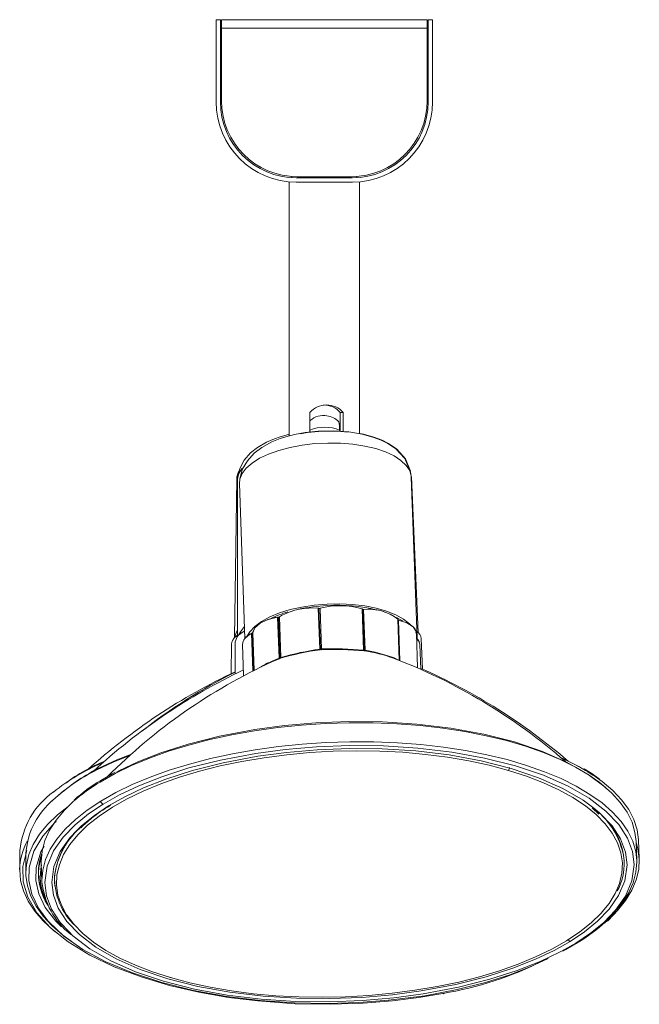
# Model space of a CAD drawing. Header units: millimetres. Extents: x -214 to 1502, y 504 to 848.
# Tile 5 of 5: x 1388 to 1502, y 509 to 690. Entities that reach past the tile are written whole.
import ezdxf

# ---------------------------------------------------------------- set-up
doc = ezdxf.new("R2010")
doc.units = ezdxf.units.MM

msp = doc.modelspace()

# ---------------------------------------------------------------- linework, layer by layer
at = {"color": 7, "linetype": 'Continuous', "lineweight": 15}
for p, q in [((1423.86, 690.49), (1424.66, 690.49)), ((1423.86, 690.49), (1423.86, 675.29)), ((1424.66, 690.49), (1424.66, 675.29)), ((1424.86, 675.49), (1424.86, 690.49)), ((1424.86, 690.49), (1462.86, 690.49)), ((1462.86, 690.49), (1462.86, 675.49)), ((1463.86, 690.49), (1463.06, 690.49)), ((1463.06, 675.29), (1463.06, 690.49)), ((1463.86, 675.29), (1463.86, 690.49)), ((1462.86, 688.96), (1424.86, 688.96)), ((1437.36, 660.49), (1437.36, 613.61)), ((1437.86, 661.53), (1437.86, 661.32)), ((1438.66, 661.29), (1449.06, 661.29)), ((1438.66, 660.49), (1449.06, 660.49)), ((1448.86, 661.49), (1438.86, 661.49)), ((1449.86, 661.53), (1449.86, 661.32)), ((1450.36, 614.02), (1450.36, 660.49)), ((1441.19, 617.96), (1441.19, 614.32)), ((1447.37, 617.96), (1446.8, 617.96)), ((1446.8, 617.96), (1446.8, 614.46)), ((1447.37, 614.42), (1447.37, 617.96)), ((1441.19, 614.61), (1441.2, 614.69)), ((1441.2, 614.69), (1441.22, 614.32)), ((1446.7, 614.47), (1446.69, 614.69)), ((1459.82, 606.66), (1459.81, 606.93)), ((1459.93, 606.18), (1459.94, 605.96)), ((1461.01, 576.24), (1459.94, 605.96)), ((1461.2, 577.29), (1460, 606.05)), ((1427.67, 605.61), (1427.26, 576.37)), ((1427.8, 605.39), (1427.8, 576.58)), ((1428.16, 604.82), (1429.19, 576.21)), ((1435.96, 580.44), (1435.58, 580.19)), ((1442.86, 581.76), (1442.74, 581.79)), ((1442.74, 581.78), (1443.01, 574.22)), ((1442.74, 581.78), (1442.86, 581.75)), ((1442.86, 581.75), (1443.13, 574.24)), ((1443.33, 574.24), (1443.06, 581.75)), ((1450.89, 581.62), (1450.84, 581.64)), ((1450.84, 581.64), (1451.11, 574.05)), ((1450.88, 581.62), (1450.84, 581.64)), ((1450.93, 581.58), (1450.89, 581.62)), ((1450.89, 581.61), (1451.16, 574.07)), ((1450.89, 581.61), (1450.94, 581.58)), ((1450.94, 581.58), (1451.2, 574.07)), ((1451.38, 574.02), (1451.11, 581.54)), ((1435.29, 580.14), (1435.22, 580.13)), ((1435.22, 580.13), (1435.49, 572.54)), ((1435.39, 580.14), (1435.29, 580.14)), ((1435.29, 580.13), (1435.39, 580.14)), ((1435.56, 572.59), (1435.29, 580.13)), ((1435.39, 580.14), (1435.66, 572.62)), ((1435.84, 572.67), (1435.57, 580.18)), ((1457.45, 579.71), (1457.44, 579.74)), ((1457.45, 579.74), (1457.72, 572.14)), ((1457.74, 572.11), (1457.46, 579.71)), ((1457.83, 572.08), (1457.56, 579.59)), ((1429.13, 577.7), (1428.99, 577.49)), ((1430.4, 577.13), (1430.1, 576.96)), ((1430.45, 577.15), (1430.4, 577.13)), ((1430.54, 577.17), (1430.45, 577.15)), ((1430.45, 577.14), (1430.54, 577.16)), ((1461.11, 570.74), (1460.88, 577.18)), ((1426.69, 575.21), (1426.61, 569.65)), ((1427.4, 575.57), (1427.4, 569.65)), ((1428.74, 575.09), (1428.95, 569.32)), ((1461.7, 570.49), (1461.54, 575.06)), ((1462.02, 570.52), (1461.78, 576.17)), ((1443.13, 574.24), (1443.01, 574.22)), ((1443.01, 574.22), (1443.02, 574.2)), ((1443.25, 574.12), (1443.11, 574.09)), ((1451.2, 574.07), (1451.16, 574.07)), ((1451.35, 573.92), (1451.3, 573.91)), ((1435.56, 572.59), (1435.66, 572.62)), ((1435.74, 572.52), (1435.64, 572.49)), ((1401.91, 552.14), (1400.77, 551.53)), ((1393.47, 546.19), (1393.4, 546.12)), ((1404.25, 545.31), (1404.28, 545.33)), ((1493.37, 544.9), (1494.59, 543.74)), ((1501.6, 535.17), (1501.48, 538.68)), ((1502.08, 535.46), (1501.93, 538.98)), ((1387.6, 537.02), (1387.55, 533.51)), ((1388.7, 536.4), (1388.7, 532.89)), ((1499.3, 535.02), (1499.3, 535.11)), ((1391.55, 534.75), (1391.67, 531.23)), ((1391.01, 532.88), (1391.01, 532.78)), ((1393.97, 531.3), (1393.98, 531.21)), ((1496.18, 523.96), (1496.9, 524.66))]:
    msp.add_line(p, q, dxfattribs=at)
at = {"color": 8, "linetype": 'Continuous', "lineweight": 15}
for p, q in [((1459.76, 606.92), (1459.93, 606.18)), ((1430.39, 577.12), (1430.64, 570.19)), ((1430.45, 577.14), (1430.7, 570.22)), ((1430.54, 577.16), (1430.78, 570.26)), ((1430.89, 570.31), (1430.64, 577.24)), ((1435.5, 572.43), (1434.18, 571.87)), ((1435.49, 572.54), (1434.24, 571.99)), ((1495.82, 523.77), (1495.99, 523.92)), ((1490.36, 519.92), (1487.7, 518.43))]:
    msp.add_line(p, q, dxfattribs=at)
at = {"color": 7, "linetype": 'Continuous', "lineweight": 15, "flags": 128}
for points in [[(1437.36, 613.88), (1437.24, 613.86), (1435.69, 613.44), (1434.64, 613.09), (1433.19, 612.47), (1431.49, 611.49), (1430.21, 610.45), (1429.07, 609.13), (1428.24, 607.58), (1427.84, 605.88)], [(1459.81, 606.93), (1458.77, 609.43), (1457.1, 611.2), (1455.58, 612.22), (1454.38, 612.81), (1452.85, 613.39), (1450.88, 613.93), (1448.42, 614.35), (1445.51, 614.55), (1442.74, 614.49), (1440.33, 614.23), (1438.35, 613.87), (1436.76, 613.46), (1435.67, 613.11), (1434.13, 612.49), (1432.29, 611.47), (1430.89, 610.39), (1429.63, 609.02), (1428.7, 607.39), (1428.24, 605.61)], [(1448.25, 614.28), (1446.89, 614.42), (1444.77, 614.5)], [(1459.79, 607.12), (1458.88, 609.39), (1457.25, 611.18), (1455.74, 612.2), (1454.55, 612.8), (1453.02, 613.39), (1451.07, 613.93), (1450.36, 614.05)], [(1427.8, 605.39), (1427.81, 605.63), (1427.85, 605.94)], [(1444.36, 582.53), (1442.01, 582.34), (1439.72, 581.99), (1437.55, 581.51), (1435.55, 580.9), (1433.77, 580.16), (1432.24, 579.33), (1430.99, 578.42), (1430.07, 577.44), (1429.52, 576.54)], [(1459.87, 578.66), (1459.62, 578.91), (1458.49, 579.78), (1457.06, 580.56), (1455.36, 581.24), (1453.44, 581.78), (1451.33, 582.19), (1449.08, 582.46), (1446.74, 582.57), (1444.36, 582.53)], [(1442.74, 581.78), (1442.74, 581.78), (1442.74, 581.78), (1442.74, 581.78), (1442.74, 581.78), (1442.74, 581.78), (1442.74, 581.78)], [(1442.85, 581.76), (1442.85, 581.76), (1442.85, 581.76), (1442.85, 581.76), (1442.86, 581.76), (1442.86, 581.75), (1442.86, 581.75), (1442.86, 581.75), (1442.86, 581.75)], [(1443.06, 581.75), (1443.06, 581.76), (1443.06, 581.76), (1443.06, 581.76), (1443.07, 581.76)], [(1450.84, 581.64), (1450.84, 581.64), (1450.84, 581.64), (1450.84, 581.64), (1450.84, 581.64)], [(1450.89, 581.62), (1450.89, 581.62), (1450.89, 581.62), (1450.88, 581.62), (1450.88, 581.62), (1450.88, 581.62)], [(1451.11, 581.54), (1451.11, 581.54), (1451.11, 581.54), (1451.11, 581.54), (1451.11, 581.54)], [(1429.11, 578.41), (1428.34, 577.44), (1428.02, 576.82)], [(1432, 579.01), (1431.02, 578.17), (1430.65, 577.25)], [(1435.22, 580.13), (1433.44, 579.67), (1432, 579.01)], [(1435.22, 580.13), (1435.22, 580.13), (1435.22, 580.13), (1435.22, 580.13), (1435.22, 580.13)], [(1458.36, 579.37), (1458.19, 579.49), (1457.22, 580.08)], [(1457.55, 579.59), (1457.51, 579.6), (1457.47, 579.62), (1457.45, 579.65), (1457.45, 579.67)], [(1457.56, 579.59), (1457.56, 579.59), (1457.55, 579.59), (1457.55, 579.59), (1457.55, 579.59)], [(1460.8, 577.19), (1460.83, 577.47), (1460.27, 578.34), (1459.11, 579.08), (1457.55, 579.59)], [(1457.56, 579.59), (1458.4, 579.35), (1459.15, 579.06), (1459.78, 578.72), (1460.28, 578.34), (1460.63, 577.92), (1460.83, 577.48), (1460.88, 577.18)], [(1427.8, 576.75), (1427.19, 576.3), (1426.89, 575.74)], [(1429.04, 577.51), (1428.02, 576.81), (1427.95, 576.7)], [(1430.1, 576.96), (1429.19, 576.2), (1428.99, 575.8)], [(1429.03, 577.5), (1429.03, 577.51), (1429.04, 577.51), (1429.04, 577.51), (1429.04, 577.51)], [(1430.39, 577.12), (1430.39, 577.12), (1430.39, 577.13), (1430.4, 577.13), (1430.4, 577.13)], [(1430.45, 577.14), (1430.45, 577.14), (1430.45, 577.14), (1430.45, 577.15), (1430.45, 577.15), (1430.45, 577.15), (1430.45, 577.15)], [(1430.66, 577.41), (1430.5, 577.19), (1430.47, 577.15)], [(1461.01, 576.24), (1460.89, 576.97), (1460.89, 576.98)], [(1461.18, 577.25), (1461.05, 577.42), (1460.96, 577.47)], [(1461.4, 575.46), (1461.38, 575.63), (1460.92, 576.15)], [(1451.11, 574.05), (1451.14, 574.05), (1451.16, 574.07)], [(1451.3, 573.91), (1451.26, 573.92), (1451.21, 573.92)], [(1435.49, 572.54), (1435.53, 572.56), (1435.56, 572.59)], [(1435.64, 572.49), (1435.57, 572.46), (1435.5, 572.43)], [(1457.72, 572.14), (1456.76, 572.6), (1456.38, 572.73)], [(1495.9, 548.54), (1495.75, 548.69), (1492.63, 551.07), (1488.77, 553.3), (1484.2, 555.32), (1479.01, 557.07), (1473.32, 558.51), (1467.25, 559.62), (1460.97, 560.37), (1454.62, 560.77), (1448.34, 560.84), (1442.26, 560.6), (1436.47, 560.1), (1431.04, 559.38), (1424.49, 558.14), (1418.69, 556.68), (1413.65, 555.06), (1409.39, 553.39), (1405.85, 551.71), (1405.45, 551.49)], [(1408.23, 554.81), (1405.5, 553.74), (1402.2, 552.2)], [(1402.95, 545.59), (1406, 547.3), (1409.55, 548.97), (1413.8, 550.65), (1418.84, 552.26), (1424.64, 553.73), (1431.2, 554.96), (1436.62, 555.69), (1442.41, 556.19), (1448.5, 556.42), (1454.78, 556.36), (1461.13, 555.95), (1467.41, 555.2), (1473.47, 554.1), (1479.17, 552.66), (1484.36, 550.91), (1488.93, 548.89), (1492.79, 546.66), (1495.91, 544.28), (1498.27, 541.81), (1499.89, 539.31), (1500.82, 536.84), (1501.13, 534.43), (1500.71, 531.39), (1499.51, 528.58), (1497.71, 526.01), (1495.52, 523.73), (1493.07, 521.73), (1490.36, 519.92)], [(1493.65, 544.83), (1491.69, 546.33), (1487.92, 548.5), (1483.46, 550.47), (1478.39, 552.18), (1472.83, 553.59), (1466.92, 554.67), (1460.78, 555.4), (1454.58, 555.79), (1448.45, 555.86), (1442.52, 555.63), (1436.86, 555.14), (1431.57, 554.43), (1425.17, 553.23), (1419.51, 551.8), (1414.59, 550.22), (1410.44, 548.59), (1406.97, 546.95), (1403.99, 545.28)], [(1491.61, 552.13), (1491.04, 552.49), (1487.45, 554.27)], [(1405.2, 551.47), (1404.64, 551.18), (1402.53, 549.97)], [(1494.75, 550.2), (1493.3, 551.27), (1491.89, 552.09)], [(1494.64, 549.64), (1495.06, 549.31), (1496.98, 547.64), (1498.57, 545.89), (1499.82, 544.08), (1500.73, 542.23), (1501.28, 540.34), (1501.48, 538.68)], [(1495.21, 549.75), (1497.17, 548.09), (1498.81, 546.37), (1500.12, 544.58), (1501.07, 542.74), (1501.68, 540.86), (1501.93, 538.98)], [(1391.55, 534.75), (1391.54, 535), (1391.7, 536.92), (1392.21, 538.85), (1393.08, 540.76), (1394.29, 542.64), (1395.84, 544.48), (1397.46, 546.05)], [(1403.99, 545.28), (1401.35, 543.51), (1398.96, 541.56), (1396.81, 539.34), (1395.06, 536.83), (1393.89, 534.08), (1393.48, 531.12), (1393.78, 528.77), (1394.69, 526.35), (1396.27, 523.91), (1398.58, 521.5), (1401.62, 519.18), (1405.39, 517), (1409.85, 515.03), (1414.92, 513.32), (1420.48, 511.91), (1426.39, 510.84), (1432.53, 510.1), (1438.73, 509.71), (1444.86, 509.65), (1450.79, 509.88), (1456.45, 510.37), (1461.74, 511.07), (1468.14, 512.28), (1473.8, 513.71), (1478.72, 515.29), (1482.87, 516.92), (1486.34, 518.55), (1489.32, 520.23)], [(1496.04, 524.18), (1497.31, 525.44), (1498.86, 527.28), (1500.08, 529.16), (1500.94, 531.07), (1501.45, 532.99), (1501.61, 534.92), (1501.6, 535.17)], [(1497.09, 524.93), (1498.05, 525.93), (1499.55, 527.78), (1500.71, 529.68), (1501.52, 531.59), (1501.98, 533.51), (1502.08, 535.44), (1502.08, 535.46)], [(1387.55, 533.51), (1387.55, 533.42), (1387.72, 531.49), (1388.24, 529.58), (1389.12, 527.68), (1390.34, 525.82), (1391.9, 524), (1393.79, 522.24), (1394.09, 521.99)], [(1388.7, 532.89), (1388.71, 532.42), (1388.98, 530.5), (1389.6, 528.59), (1390.57, 526.71), (1391.89, 524.87), (1393.54, 523.09), (1395.52, 521.37), (1397.05, 520.24)], [(1391.44, 530.04), (1391.13, 531.38), (1391.01, 532.81)], [(1394.08, 530.26), (1394.04, 530.53), (1393.98, 531.23)], [(1495.55, 526.03), (1495.01, 525.43), (1493.2, 523.67), (1491.07, 521.97), (1488.63, 520.35), (1485.91, 518.81), (1482.92, 517.37), (1479.68, 516.03), (1476.22, 514.8), (1472.55, 513.7), (1468.71, 512.72), (1464.72, 511.89), (1460.6, 511.19), (1456.39, 510.64), (1452.11, 510.24), (1447.8, 510), (1443.47, 509.91), (1439.17, 509.97), (1434.92, 510.19), (1430.75, 510.57), (1426.69, 511.09), (1422.76, 511.77), (1419, 512.58), (1415.43, 513.53)], [(1485.21, 517.09), (1481.91, 515.55), (1478.13, 514.08), (1473.65, 512.65), (1468.4, 511.33), (1462.41, 510.19), (1455.71, 509.34), (1450.21, 508.92), (1444.38, 508.76), (1438.29, 508.87), (1432.06, 509.3), (1425.81, 510.07), (1419.68, 511.18), (1413.82, 512.63), (1408.38, 514.4), (1403.49, 516.46), (1399.25, 518.74), (1395.74, 521.19), (1393, 523.75), (1392.78, 524.04)], [(1415.43, 513.53), (1412.07, 514.62), (1408.95, 515.82), (1406.08, 517.14), (1403.49, 518.57), (1401.2, 520.1), (1399.21, 521.71), (1397.55, 523.39), (1396.33, 524.99)], [(1495.9, 523.87), (1495.75, 523.72), (1495.52, 523.53)], [(1465.79, 510.61), (1461.33, 509.85), (1456.49, 509.24), (1451.06, 508.8), (1445.01, 508.61), (1438.49, 508.72), (1431.57, 509.22), (1426.16, 509.89), (1420.69, 510.84), (1415.26, 512.1), (1409.99, 513.67), (1405.02, 515.54), (1400.49, 517.7), (1396.53, 520.12), (1393.25, 522.75), (1393.19, 522.82)], [(1487.7, 518.43), (1487.31, 518.21), (1483.76, 516.53), (1479.51, 514.86), (1474.47, 513.24), (1468.67, 511.78), (1462.11, 510.54), (1456.69, 509.82), (1450.9, 509.32), (1444.81, 509.08), (1438.53, 509.15), (1432.18, 509.55), (1425.9, 510.3), (1419.84, 511.4), (1414.14, 512.85), (1408.95, 514.6), (1404.38, 516.62), (1400.52, 518.85), (1397.4, 521.23), (1396.67, 521.99)], [(1487.95, 518.45), (1488.51, 518.74), (1490.62, 519.95)]]:
    msp.add_lwpolyline(points, dxfattribs=at)
at = {"color": 8, "linetype": 'Continuous', "lineweight": 15, "flags": 128}
for points in [[(1428.16, 604.82), (1428.24, 605.63), (1428.66, 606.66), (1429.42, 607.66), (1430.51, 608.6), (1431.9, 609.48), (1433.57, 610.26), (1435.46, 610.94), (1437.55, 611.49), (1439.79, 611.91), (1442.11, 612.18), (1444.49, 612.29), (1446.85, 612.26), (1449.15, 612.07), (1451.34, 611.73), (1453.36, 611.25), (1455.18, 610.64), (1456.74, 609.91), (1458.03, 609.08), (1459, 608.17), (1459.64, 607.19), (1459.93, 606.18)], [(1427.85, 605.94), (1428.07, 606.66), (1428.64, 607.6)], [(1430.54, 577.17), (1430.54, 577.17), (1430.54, 577.17), (1430.54, 577.17), (1430.54, 577.17), (1430.54, 577.17), (1430.54, 577.16)], [(1402.41, 549.67), (1405.19, 551.24), (1408.24, 552.72), (1411.54, 554.1), (1415.07, 555.36), (1418.8, 556.5), (1422.71, 557.52), (1426.77, 558.4), (1430.97, 559.14), (1435.26, 559.73), (1439.62, 560.17), (1444.04, 560.47), (1448.46, 560.6), (1452.88, 560.59), (1457.25, 560.42), (1461.55, 560.09), (1465.76, 559.61), (1469.84, 558.99), (1473.77, 558.22), (1477.52, 557.31), (1481.07, 556.27), (1484.4, 555.1), (1487.48, 553.81), (1490.3, 552.41), (1492.83, 550.91), (1494.64, 549.64)], [(1501.6, 535.17), (1501.41, 536.83), (1500.86, 538.72), (1499.95, 540.57), (1498.7, 542.38), (1497.11, 544.12), (1495.19, 545.8), (1492.96, 547.39), (1490.43, 548.89), (1487.61, 550.29), (1484.53, 551.58), (1481.2, 552.75), (1477.65, 553.8), (1473.9, 554.71), (1469.97, 555.48), (1465.88, 556.1), (1461.68, 556.58), (1457.38, 556.9), (1453, 557.08), (1448.59, 557.09), (1444.16, 556.95), (1439.75, 556.66), (1435.38, 556.22), (1431.09, 555.62), (1426.9, 554.89), (1422.83, 554.01), (1418.92, 552.99), (1415.19, 551.85), (1411.67, 550.58), (1408.37, 549.21), (1405.32, 547.73), (1402.53, 546.15)], [(1396.33, 524.99), (1396.23, 525.14), (1395.25, 526.94), (1394.62, 528.78), (1394.35, 530.64), (1394.43, 532.52), (1394.88, 534.4), (1395.67, 536.27), (1396.81, 538.12), (1398.3, 539.92), (1400.11, 541.68), (1402.24, 543.38), (1404.68, 545), (1407.4, 546.54), (1410.39, 547.98), (1413.63, 549.32), (1417.09, 550.55), (1420.76, 551.65), (1424.6, 552.63), (1428.59, 553.46), (1432.71, 554.16), (1436.92, 554.71), (1441.2, 555.11), (1445.52, 555.35), (1449.84, 555.44), (1454.14, 555.38), (1458.39, 555.16), (1462.56, 554.78), (1466.62, 554.26), (1470.55, 553.58), (1474.31, 552.77), (1477.88, 551.82)], [(1401.82, 551.89), (1404.83, 553.31), (1407.94, 554.56)], [(1477.88, 551.82), (1481.24, 550.73), (1484.37, 549.53), (1487.23, 548.21), (1489.82, 546.78), (1492.11, 545.25), (1494.1, 543.64), (1495.76, 541.96), (1497.08, 540.21), (1498.06, 538.41), (1498.69, 536.57), (1498.96, 534.71), (1498.88, 532.83), (1498.43, 530.95), (1497.64, 529.08), (1496.5, 527.23), (1495.55, 526.03)], [(1402.53, 546.15), (1400.04, 544.5), (1397.84, 542.76), (1395.96, 540.97), (1394.41, 539.13), (1393.2, 537.24), (1392.34, 535.33), (1391.83, 533.41), (1391.67, 531.49), (1391.67, 531.23)], [(1396.49, 545.15), (1394.51, 543.58), (1392.69, 541.82), (1391.2, 540.01), (1390.05, 538.15), (1389.25, 536.26), (1388.81, 534.34), (1388.7, 532.89)], [(1396.67, 521.99), (1395.04, 523.7), (1393.42, 526.19), (1392.49, 528.67), (1392.18, 531.08), (1392.6, 534.11), (1393.8, 536.93), (1395.6, 539.5), (1397.79, 541.77), (1400.24, 543.77), (1402.95, 545.59)], [(1404.36, 545.48), (1404.35, 545.44), (1404.24, 545.31), (1404.12, 545.27), (1403.99, 545.28)], [(1489.32, 520.23), (1491.96, 522), (1494.35, 523.95), (1496.5, 526.17), (1498.25, 528.68), (1499.42, 531.43), (1499.83, 534.39), (1499.53, 536.74), (1498.62, 539.16), (1497.04, 541.59), (1494.74, 544), (1493.65, 544.83)], [(1392.78, 524.04), (1391.03, 526.35), (1389.8, 528.95), (1389.25, 531.47), (1389.31, 533.9), (1390.18, 536.91), (1391.8, 539.66), (1393.97, 542.13), (1394.28, 542.38)], [(1502.08, 535.46), (1501.83, 537.34), (1501.48, 538.55)], [(1393.19, 522.82), (1390.74, 525.52), (1389.04, 528.38), (1388.18, 531.25), (1388.11, 534.07), (1388.78, 536.79), (1388.89, 537)], [(1392.06, 537.83), (1391.46, 536.8), (1390.61, 533.86), (1390.55, 531.5), (1391.09, 529.03), (1392.29, 526.5), (1394.21, 523.96), (1395.3, 522.94)], [(1391.6, 536.21), (1391.43, 535.67), (1391.07, 533.89)], [(1394.04, 530.45), (1393.98, 531.17), (1393.97, 531.32)], [(1490.36, 519.92), (1490.52, 519.91), (1490.61, 519.96)], [(1415.43, 513.53), (1415.33, 513.55), (1415.31, 513.58)], [(1465.79, 510.61), (1465.88, 510.56), (1465.96, 510.62), (1465.97, 510.65)]]:
    msp.add_lwpolyline(points, dxfattribs=at)
at = {"color": 7, "linetype": 'Continuous', "lineweight": 15}
for centre, radius, start, end in [((1438.66, 675.29), 14.8, 180, 270), ((1438.66, 675.29), 14, 180, 270), ((1438.86, 675.49), 14, 180, 270), ((1448.86, 675.49), 14, 270, 0), ((1449.06, 675.29), 14, 270, 0), ((1449.06, 675.29), 14.8, 270, 0), ((1444.28, 615.16), 4.17, 42.1853, 137.8147), ((1443.71, 615.16), 4.17, 42.1593, 89.9838), ((1443.75, 613.58), 3.81, 80.9516, 130.8051), ((1443.77, 613.54), 3.84, 44.1989, 81.2924), ((1443.95, 607.53), 7.67, 69.0383, 110.9617), ((1440.95, 614.82), 5.74, 358.6723, 13.9905), ((1444.72, 586.32), 28.18, 89.8925, 100.8009), ((1430.94, 605.54), 3.27, 149.1446, 178.7396), ((1445.93, 549.44), 32.86, 92.6844, 102.0432), ((1446.75, 568.01), 14.23, 73.2691, 105.0118), ((1446.75, 568.05), 14.2, 73.2592, 105.0218), ((1446.24, 551.56), 30.77, 76.1714, 93.4362), ((1442.48, 562.35), 19.49, 105.9071, 115.8307), ((1438.44, 576.35), 4.79, 121.3659, 126.8167), ((1441.68, 569.28), 12.55, 85.1402, 117.1883), ((1435.95, 580.44), 0.00598, 72.6336, 189.0382), ((1441.68, 569.31), 12.52, 85.1395, 117.1965), ((1442.95, 582.19), 0.45, 257.2169, 284.7242), ((1442.95, 582.17), 0.43, 257.2752, 284.6658), ((1450.79, 581.49), 0.158, 53.1695, 72.3355), ((1450.93, 581.58), 0.00727, 0.3167, 50.2536), ((1451.08, 581.84), 0.301, 238.5185, 274.7241), ((1451.09, 581.82), 0.288, 238.6004, 274.6421), ((1452.1, 572.96), 8.63, 51.7348, 96.574), ((1452.1, 572.95), 8.65, 51.7405, 96.5683), ((1433.01, 576.83), 2.4, 114.9043, 170.067), ((1436.71, 570.66), 9.58, 98.9507, 119.4727), ((1432, 579), 0.00595, 72.0507, 189.6211), ((1435.3, 579.69), 0.448, 90.6285, 100.1624), ((1435.29, 580.14), 0.00137, 146.9139, 190.2249), ((1435.4, 580.48), 0.338, 268.0528, 301.4827), ((1435.4, 580.46), 0.323, 268.1207, 301.4147), ((1435.37, 580.14), 0.0227, 357.9695, 12.3674), ((1435.58, 580.18), 0.00655, 74.598, 186.2483), ((1457.44, 579.74), 0.00727, 0.1664, 80.4663), ((1457.42, 579.71), 0.0444, 3.3382, 41.9133), ((1428.82, 574.91), 2.15, 118.2583, 171.9822), ((1430.8, 575.72), 3.56, 147.1611, 168.6664), ((1429.88, 575.13), 2.52, 109.6358, 169.8513), ((1431.04, 574.84), 2.32, 114.1932, 173.7087), ((1431.87, 571.94), 6.25, 115.9541, 117.0407), ((1433.16, 571.94), 5.87, 118.0877, 121.4299), ((1430.1, 576.95), 0.00595, 72.0507, 189.6211), ((1430.51, 576.88), 0.266, 103.8021, 117.3095), ((1430.53, 577.3), 0.128, 273.4198, 339.1457), ((1430.53, 577.29), 0.122, 273.5454, 339.0201), ((1430.54, 577.17), 0.00246, 45.114, 100.1562), ((1459.89, 575.91), 1.91, 7.5392, 55.7707), ((1459.85, 574.91), 1.69, 4.8442, 51.0414), ((1449.1, 527.71), 46.77, 97.362, 106.6024), ((1449.74, 524.85), 49.8, 97.7588, 106.2085), ((1443.15, 574.22), 0.138, 190.3261, 251.8362), ((1443.29, 574.28), 0.167, 194.809, 257.9737), ((1443.22, 574.66), 0.43, 257.2752, 284.6658), ((1443.18, 574.25), 0.153, 299.752, 356.9777), ((1445.45, 502.96), 71.19, 85.3577, 91.7669), ((1445.24, 495.98), 78.29, 85.6957, 91.3969), ((1451.27, 574.06), 0.155, 186.3166, 247.9224), ((1451.35, 574.1), 0.192, 190.6921, 255.8546), ((1451.39, 574.1), 0.192, 190.6699, 255.7187), ((1451.35, 574.31), 0.288, 238.6004, 274.6421), ((1450.93, 574.1), 0.454, 336.3522, 350.7707), ((1477.89, 476.72), 104.7, 114.6724, 135.0589), ((1437.81, 562.44), 10.2, 110.4896, 123.383), ((1435.36, 572.47), 0.142, 341.9092, 25.8964), ((1435.72, 572.63), 0.163, 196.0027, 242.0869), ((1435.67, 572.97), 0.347, 268.8713, 297.748), ((1435.82, 572.67), 0.165, 196.0258, 241.6528), ((1435.67, 572.68), 0.17, 294.6344, 357.3138), ((1435.76, 572.78), 0.14, 301.3659, 306.8167), ((1419.29, 474.38), 105.03, 48.8457, 69.275), ((1474.27, 469.76), 110.69, 115.0534, 132.0378), ((1475.37, 471.65), 109.1, 115.2021, 132.8696), ((1472.96, 478.74), 101.97, 116.5364, 128.1655), ((1418.55, 471.81), 107.85, 49.2742, 66.4206), ((1414.47, 525.07), 30.56, 111.4021, 127.0234), ((1415.48, 524.14), 31.02, 116.2446, 132.3843), ((1402.1, 551.94), 0.285, 69.581, 188.63), ((1477.25, 552.35), 0.829, 320.0046, 1.7463), ((1419.7, 521.32), 33.39, 120.9251, 131.4608), ((1402.37, 535.73), 14.83, 125.335, 174.9914), ((1402.58, 535.61), 13.9, 132.4873, 176.7358), ((1403.17, 546.18), 0.633, 182.4912, 250.084), ((1420.98, 517.49), 32.47, 121.0164, 128.3286), ((1411.59, 528.75), 17.81, 127.099, 135.4929), ((1487.21, 534.28), 12.12, 3.9357, 43.2248), ((1407.42, 530.97), 13.45, 133.4697, 178.5668), ((1401.41, 532.84), 10.41, 160.2828, 179.8035), ((1488.33, 534.74), 10.98, 331.921, 1.4392), ((1401.98, 532.84), 10.96, 174.5321, 212.5868), ((1405.78, 532.64), 14.18, 185.7068, 231.747), ((1406.22, 531.97), 12.22, 178.3988, 226.7241), ((1474.64, 547.01), 31.42, 300.566, 312.6377), ((1454.85, 575.44), 65.75, 279.5792, 296.6052)]:
    msp.add_arc(centre, radius, start, end, dxfattribs=at)
at = {"color": 8, "linetype": 'Continuous', "lineweight": 15}
for centre, radius, start, end in [((1450.88, 581.61), 0.00727, 0.3163, 50.2704), ((1435.27, 580.13), 0.0227, 357.9684, 12.3693), ((1457.58, 579.73), 0.143, 220.2265, 262.3612), ((1446.17, 543.16), 31.19, 70.7304, 80.4413), ((1445.85, 542.42), 32.08, 70.843, 80.078), ((1418.16, 517.2), 39.13, 113.1818, 128.51), ((1473.37, 520.46), 36.53, 53.2876, 66.624), ((1416.39, 521.87), 33.37, 115.8892, 134.0465), ((1419.87, 520.56), 33.94, 120.9663, 131.3185), ((1402.67, 549.72), 0.271, 119.6013, 191.3797), ((1485.35, 533.46), 14.04, 6.3484, 53.1516), ((1408.45, 530.37), 14.58, 129.5361, 172.359), ((1398.92, 533.23), 11.38, 151.058, 178.6079), ((1401.63, 532.34), 10.27, 168.6246, 204.0366), ((1402.09, 533.03), 11.09, 180.7396, 210.4724), ((1486.12, 536.03), 15.61, 308.7787, 340.7453), ((1489.53, 520.82), 0.631, 196.2985, 250.0501)]:
    msp.add_arc(centre, radius, start, end, dxfattribs=at)

doc.saveas('drawing.dxf')
